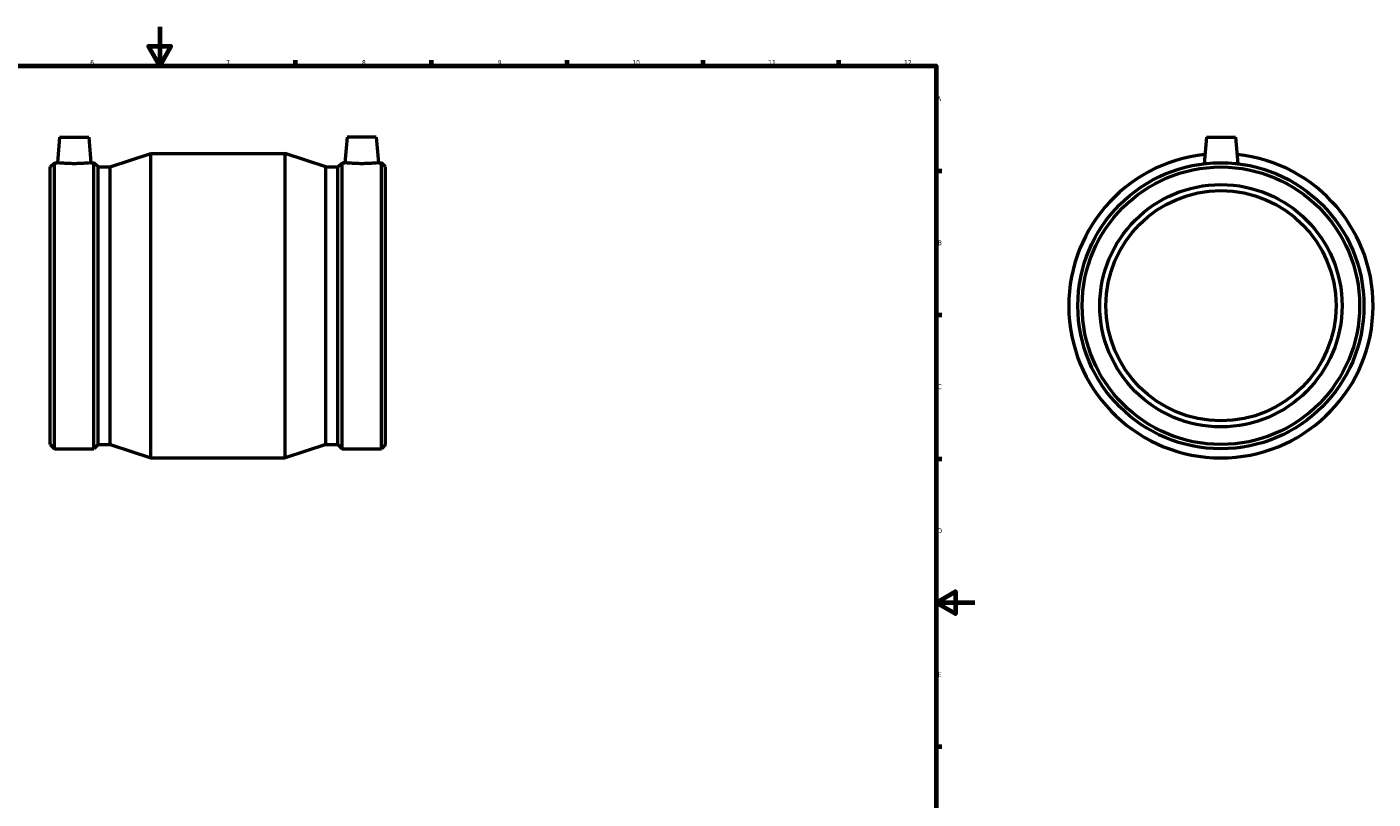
# Model space of a CAD drawing. Header units: millimetres. Extents: x -160 to 1252, y -211 to 1891.
# Tile 3 of 6: x 352 to 1046, y 196 to 594. Entities that reach past the tile are written whole.
import ezdxf

# ---------------------------------------------------------------- set-up
doc = ezdxf.new("R2010")
doc.units = ezdxf.units.MM
doc.layers.add('Border (ISO)', color=7, linetype='Continuous', lineweight=70)
doc.layers.add('Visible (ISO)', color=7, linetype='Continuous', lineweight=50)
doc.styles.add('Note Text (ISO)', font='tahoma.ttf')

# ---------------------------------------------------------------- blocks, each defined once
blk = doc.blocks.new('Borders Default Border')
at = {"layer": 'Border (ISO)'}
for p, q in [((490.58, 574), (490.58, 576.9)), ((560.67, 574), (560.67, 576.9)), ((630.75, 574), (630.75, 576.9)), ((700.83, 574), (700.83, 576.9)), ((770.92, 574), (770.92, 576.9)), ((821, 519.75), (823.9, 519.75)), ((821, 445.5), (823.9, 445.5)), ((821, 371.25), (823.9, 371.25)), ((821, 222.75), (823.9, 222.75))]:
    blk.add_line(p, q, dxfattribs=at)
at = {"layer": 'Border (ISO)', "flags": 128}
for points in [[(420.5, 594), (420.5, 574), (414.73, 584), (426.27, 584), (420.5, 574)], [(20, 20), (20, 574), (821, 574), (821, 20), (20, 20)], [(841, 297), (821, 297), (831, 302.77), (831, 291.23), (821, 297)]]:
    blk.add_lwpolyline(points, dxfattribs=at)
at = {"layer": 'Border (ISO)', "color": 232, "true_color": 0xca0064, "char_height": 2.5, "attachment_point": 7, "style": 'Note Text (ISO)'}
for s, insert in [('6', (384.66, 574.35)), ('7', (454.77, 574.4)), ('8', (524.81, 574.34)), ('9', (594.88, 574.35)), ('10', (664.29, 574.35)), ('11', (734.37, 574.4)), ('12', (804.46, 574.4)), ('A', (821.59, 555.62)), ('B', (821.89, 481.37)), ('C', (821.73, 407.08)), ('D', (821.73, 332.88)), ('E', (821.94, 258.63))]:
    blk.add_mtext(s, dxfattribs=dict(at, insert=insert))

msp = doc.modelspace()

# ---------------------------------------------------------------- linework, layer by layer
at = {"layer": 'Visible (ISO)'}
for p, q in [((368.856, 537.177), (367.7, 523.967)), ((368.856, 537.177), (383.856, 537.177)), ((383.856, 537.177), (385.012, 523.967)), ((517.206, 537.177), (516.05, 523.967)), ((532.206, 537.177), (517.206, 537.177)), ((532.206, 537.177), (533.362, 523.967)), ((960.464, 537.177), (959.263, 523.453)), ((960.464, 537.177), (975.464, 537.177)), ((975.464, 537.177), (976.665, 523.453)), ((394.844, 521.754), (415.931, 528.677)), ((415.931, 371.677), (415.931, 528.677)), ((415.931, 528.677), (485.131, 528.677)), ((485.131, 371.677), (485.131, 528.677)), ((506.219, 521.754), (485.131, 528.677)), ((364.031, 521.754), (366.245, 523.967)), ((364.031, 378.601), (364.031, 521.754)), ((366.245, 376.387), (366.245, 523.967)), ((366.245, 523.967), (367.7, 523.967)), ((385.012, 523.967), (386.468, 523.967)), ((386.468, 376.387), (386.468, 523.967)), ((388.681, 521.754), (386.468, 523.967)), ((388.681, 378.601), (388.681, 521.754)), ((388.681, 521.754), (394.844, 521.754)), ((394.844, 378.601), (394.844, 521.754)), ((506.219, 378.601), (506.219, 521.754)), ((506.219, 521.754), (512.381, 521.754)), ((512.381, 521.754), (514.595, 523.967)), ((512.381, 378.601), (512.381, 521.754)), ((514.595, 376.387), (514.595, 523.967)), ((514.595, 523.967), (516.05, 523.967)), ((533.362, 523.967), (534.818, 523.967)), ((534.818, 376.387), (534.818, 523.967)), ((537.031, 521.754), (534.818, 523.967)), ((537.031, 378.601), (537.031, 521.754)), ((364.031, 378.601), (366.245, 376.387)), ((366.245, 376.387), (386.468, 376.387)), ((388.681, 378.601), (386.468, 376.387)), ((388.681, 378.601), (394.844, 378.601)), ((394.844, 378.601), (415.931, 371.677)), ((506.219, 378.601), (485.131, 371.677)), ((506.219, 378.601), (512.381, 378.601)), ((512.381, 378.601), (514.595, 376.387)), ((514.595, 376.387), (534.818, 376.387)), ((537.031, 378.601), (534.818, 376.387)), ((415.931, 371.677), (485.131, 371.677))]:
    msp.add_line(p, q, dxfattribs=at)
for radius in [73.79, 71.576, 62.5, 59.375]:
    msp.add_circle((967.964, 450.177), radius, dxfattribs=at)
msp.add_arc((967.964, 450.177), 78.5, 96.056146, 83.943854, dxfattribs=at)
for points, knots in [([(385.012, 523.967), (385.012, 523.967), (384.796, 523.941), (383.916, 523.844), (383.253, 523.776), (381.719, 523.647), (380.746, 523.578), (378.61, 523.48), (377.448, 523.453), (375.265, 523.453), (374.102, 523.48), (371.966, 523.578), (370.993, 523.647), (369.46, 523.776), (368.796, 523.844), (367.917, 523.941), (367.7, 523.967), (367.7, 523.967)], [1.3089045, 1.3089045, 1.3089045, 1.3089045, 1.635934, 1.635934, 1.9629635, 1.9629635, 2.2903862, 2.2903862, 2.6178089, 2.6178089, 2.9452317, 2.9452317, 3.2726544, 3.2726544, 3.5996839, 3.5996839, 3.9267134, 3.9267134, 3.9267134, 3.9267134]), ([(524.706, 523.453), (523.615, 523.453), (522.452, 523.48), (520.316, 523.578), (519.343, 523.647), (517.81, 523.776), (517.146, 523.844), (516.267, 523.941), (516.05, 523.967), (516.05, 523.967)], [0, 0, 0, 0, 0.3274227, 0.3274227, 0.6548455, 0.6548455, 0.981875, 0.981875, 1.3089045, 1.3089045, 1.3089045, 1.3089045]), ([(533.362, 523.967), (533.362, 523.967), (533.146, 523.941), (532.266, 523.844), (531.603, 523.776), (530.069, 523.647), (529.096, 523.578), (526.96, 523.48), (525.798, 523.453), (524.706, 523.453)], [3.9267134, 3.9267134, 3.9267134, 3.9267134, 4.2537429, 4.2537429, 4.5807724, 4.5807724, 4.9081951, 4.9081951, 5.2356179, 5.2356179, 5.2356179, 5.2356179])]:
    msp.add_open_spline(points, degree=3, knots=knots, dxfattribs=at)

# ---------------------------------------------------------------- block references
msp.add_blockref('Borders Default Border', (0, 0))

doc.saveas('drawing.dxf')
